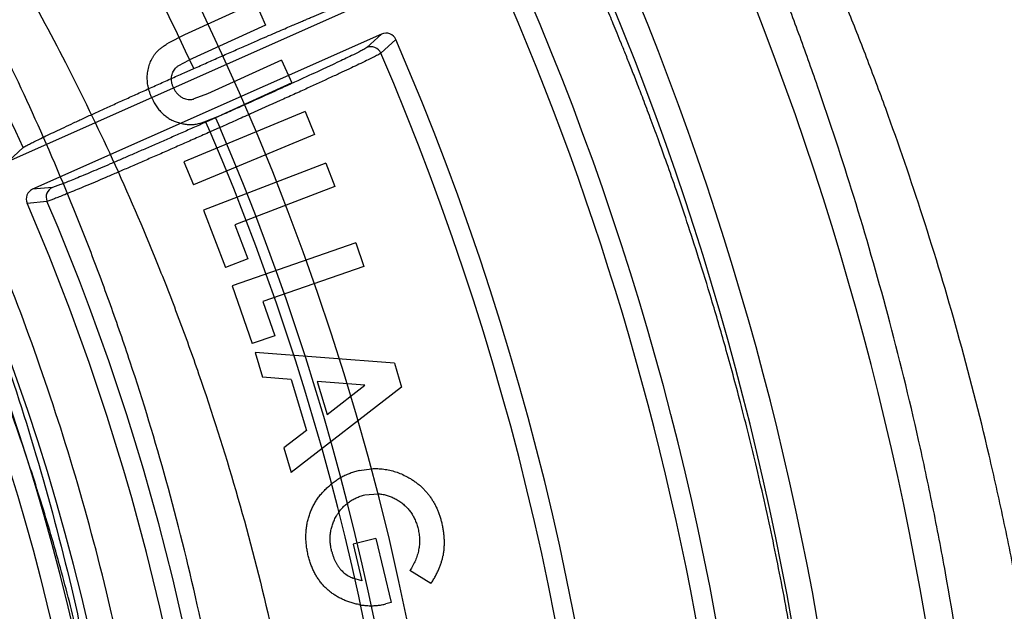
# Model space of a CAD drawing. Header units: millimetres. Extents: x 0 to 297, y 0 to 210.
# Tile 56 of 256: x 146.268 to 146.462, y 91.175 to 91.292. Entities that reach past the tile are written whole.
import ezdxf

# ---------------------------------------------------------------- set-up
doc = ezdxf.new("R2010")
doc.units = ezdxf.units.MM
doc.header["$LTSCALE"] = 16.335
doc.layers.get('0').update_dxf_attribs({"linetype": 'CONTINUOUS'})
doc.layers.add('01_GLOBAL', color=7, linetype='CONTINUOUS')
doc.layers.add('INTFCLR_144815', color=7, linetype='CONTINUOUS')

msp = doc.modelspace()

# ---------------------------------------------------------------- linework, layer by layer
at = {"color": 7, "linetype": 'Continuous'}
msp.add_circle((146.8548034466, 92.13446435), 2.66, dxfattribs=at)
at = {"color": 9, "linetype": 'Continuous'}
msp.add_arc((146.8548034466, 92.13446435), 2.6259090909, 182.9674534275, 267.0325465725, dxfattribs=at)
at = {"layer": '01_GLOBAL', "color": 7, "linetype": 'Continuous'}
msp.add_circle((146.8548034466, 92.13446435), 2.695, dxfattribs=at)
at = {"layer": 'INTFCLR_144815', "color": 6, "linetype": 'Continuous'}
for p, q in [((146.2659667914, 91.2639271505), (146.3386046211, 91.2962675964)), ((146.3146274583, 91.2952014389), (146.3006759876, 91.2888749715)), ((146.3146274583, 91.2952014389), (146.3166531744, 91.2907344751)), ((146.3166531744, 91.2907344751), (146.3015070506, 91.2838678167)), ((146.3395164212, 91.28901110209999), (146.27071477, 91.2583786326)), ((146.3006759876, 91.2888749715), (146.2974654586, 91.2872208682)), ((146.2995339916, 91.2828005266), (146.3015070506, 91.2838678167)), ((146.3197852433, 91.2838262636), (146.305200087, 91.2772141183)), ((146.3197852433, 91.2838262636), (146.3218109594, 91.27935929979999)), ((146.3005770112, 91.2813428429), (146.3024745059, 91.28218766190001)), ((146.3218109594, 91.27935929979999), (146.3078594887, 91.27303283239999)), ((146.305200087, 91.2772141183), (146.302526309, 91.2762015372)), ((146.3244359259, 91.27369274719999), (146.3005584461, 91.26379790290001)), ((146.3045160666, 91.27166925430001), (146.3078594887, 91.27303283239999)), ((146.3244359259, 91.27369274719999), (146.3263058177, 91.26918423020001)), ((146.3263058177, 91.26918423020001), (146.3024283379, 91.2592893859)), ((146.2688859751, 91.2665993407), (146.265966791, 91.2639271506)), ((146.3005584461, 91.26379790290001), (146.3024283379, 91.2592893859)), ((146.3285455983, 91.2635000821), (146.3044291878, 91.2542441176)), ((146.3285455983, 91.2635000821), (146.3303116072, 91.2589084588)), ((146.3303116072, 91.2589084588), (146.3105741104, 91.251334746)), ((146.3044291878, 91.2542441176), (146.3087611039, 91.2429624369)), ((146.3105738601, 91.2513353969), (146.3131397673, 91.24464533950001)), ((146.334422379, 91.2477996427), (146.3100670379, 91.23932279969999)), ((146.334422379, 91.2477996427), (146.3360325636, 91.2431664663)), ((146.3131397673, 91.24464533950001), (146.3087611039, 91.2429624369)), ((146.3360322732, 91.2431672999), (146.3160974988, 91.2362269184)), ((146.3100670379, 91.23932279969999), (146.3140301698, 91.227932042)), ((146.3160974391, 91.2362270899), (146.3184503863, 91.2294695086)), ((146.3184503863, 91.2294695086), (146.3140301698, 91.227932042)), ((146.3145878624, 91.22620600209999), (146.3160474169, 91.2213442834)), ((146.342028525, 91.224107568), (146.3145878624, 91.22620600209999)), ((146.342028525, 91.224107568), (146.3434517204, 91.21936012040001)), ((146.321714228, 91.22085603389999), (146.3160474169, 91.2213442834)), ((146.321714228, 91.22085603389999), (146.3247268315, 91.2108261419)), ((146.326804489, 91.2204872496), (146.3287626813, 91.2139478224)), ((146.3362266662, 91.21974448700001), (146.326804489, 91.2204872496)), ((146.3287626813, 91.2139478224), (146.3362266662, 91.21974448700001)), ((146.3434517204, 91.21936012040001), (146.3216986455, 91.2025155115)), ((146.3247268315, 91.2108261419), (146.3202390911, 91.20738242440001)), ((146.3202390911, 91.20738242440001), (146.3216986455, 91.2025155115)), ((146.3350823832, 91.20287984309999), (146.3375096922, 91.203252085)), ((146.3361835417, 91.1980752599), (146.3388003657, 91.19832203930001)), ((146.338359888, 91.1894789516), (146.3338773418, 91.1884037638)), ((146.338359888, 91.1894789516), (146.341388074, 91.1768675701)), ((146.3338773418, 91.1884037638), (146.33561738, 91.1811423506)), ((146.3492312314, 91.18060735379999), (146.3450966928, 91.18316287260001)), ((146.33561738, 91.1811423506), (146.3338668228, 91.1816684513)), ((146.341388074, 91.1768675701), (146.3403336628, 91.17657669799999))]:
    msp.add_line(p, q, dxfattribs=at)
at = {"layer": 'INTFCLR_144815', "color": 9, "linetype": 'Continuous'}
for p, q in [((146.3395164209, 91.2890111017), (146.3365769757, 91.28633129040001)), ((146.3422978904, 91.28792896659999), (146.3393574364, 91.28524183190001)), ((146.3067743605, 91.272466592), (146.3048767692, 91.27162173)), ((146.3067743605, 91.272466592), (146.3076283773, 91.2705484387)), ((146.3057307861, 91.2697035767), (146.3048767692, 91.27162173)), ((146.3076283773, 91.2705484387), (146.3057307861, 91.2697035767)), ((146.2746450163, 91.25875740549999), (146.27071477, 91.25837863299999)), ((146.2696389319, 91.2556299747), (146.2735710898, 91.25601405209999))]:
    msp.add_line(p, q, dxfattribs=at)
at = {"layer": 'INTFCLR_144815', "color": 6, "linetype": 'Continuous'}
msp.add_circle((145.8396077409, 91.0702686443), 0.4466793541, dxfattribs=at)
for centre, radius, start, end in [((145.8396077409, 91.0702686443), 0.6157754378, 313.9937911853, 154.5150993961), ((145.8396077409, 91.0702686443), 0.5947754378, 312.9543589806, 154.5144414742), ((145.8396077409, 91.0702686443), 0.5751005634, 282.2440355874, 71.2863570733), ((145.8396077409, 91.0702686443), 0.4537777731, 308.490992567, 51.50900743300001), ((146.3403715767, 91.2870931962), 0.002099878, 23.4543024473, 114.0311287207), ((145.8396077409, 91.0702686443), 0.5477895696, 339.5878226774, 23.4121773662), ((146.2755026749, 91.25683991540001), 0.0021006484, 114.0981032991, 203.1494840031), ((146.2715679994, 91.25645974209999), 0.0020999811, 113.9721933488, 203.2744450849), ((145.8396077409, 91.0702686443), 0.4682794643, 339.6819480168, 23.3180519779)]:
    msp.add_arc(centre, radius, start, end, dxfattribs=at)
at = {"layer": 'INTFCLR_144815', "color": 9, "linetype": 'Continuous'}
for centre, radius, start, end in [((145.8396077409, 91.0702686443), 0.5712784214, 292.4997540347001, 54.0964566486), ((145.8396102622, 91.0702698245), 0.5153523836, 292.4997540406, 54.09645665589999), ((145.8396077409, 91.0702686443), 0.5897747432, 323.9261481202, 36.0738518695), ((145.8396077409, 91.0702686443), 0.450734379, 313.8592910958, 46.1407088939), ((145.8396077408, 91.0702686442), 0.5090729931, 24.6002115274, 38.16750630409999), ((145.8396077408, 91.0702686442), 0.4720440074, 24.5770200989, 38.17193960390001), ((146.3374280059, 91.2844107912), 0.0021007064, 23.3024229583, 113.8995488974), ((145.8396077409, 91.0702686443), 0.5440250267, 339.7244769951, 23.2755230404), ((145.8396077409, 91.0702686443), 0.509072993, 339.8324937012, 23.1675062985), ((145.8396077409, 91.0702686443), 0.5069960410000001, 339.8359043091, 23.1640956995), ((145.8396077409, 91.0702686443), 0.4720440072, 339.8280604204, 23.1719395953)]:
    msp.add_arc(centre, radius, start, end, dxfattribs=at)
for points, knots in [([(146.4607052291, 91.07026862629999), (146.4607052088, 91.07520592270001), (146.4606190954, 91.0825577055), (146.460334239, 91.0923234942), (146.4597509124, 91.1066745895), (146.4582859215, 91.1278804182), (146.4551190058, 91.1556304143), (146.4515380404, 91.1782209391), (146.4485675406, 91.1937246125), (146.4467560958, 91.2024313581), (146.4439905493, 91.21506132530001), (146.4395103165, 91.2333016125), (146.4328187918, 91.25658165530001), (146.4267845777, 91.2749917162), (146.4223799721, 91.2873221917), (146.4198693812, 91.2940792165), (146.4162447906, 91.3035943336), (146.4108548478, 91.3169586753), (146.4036290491, 91.3334845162), (146.3982713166, 91.3449364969), (146.3948558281, 91.3519762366), (146.392789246, 91.3561809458), (146.3895221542, 91.362712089), (146.3853490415, 91.3708107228), (146.381155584, 91.3787487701), (146.3787533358, 91.3832671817), (146.3777835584, 91.38514199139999)], [0, 0, 0, 0, 0.0450043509, 0.067009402, 0.08905324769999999, 0.175923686, 0.2606895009, 0.3435638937, 0.3843409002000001, 0.4045696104, 0.4246252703, 0.5021919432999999, 0.5757221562, 0.6453695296, 0.6787460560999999, 0.6950673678, 0.7110742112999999, 0.7715572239, 0.8263963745, 0.8754614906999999, 0.8867912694, 0.8977184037, 0.9181670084, 0.953356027, 0.9807598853, 1, 1, 1, 1]), ([(146.1822340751, 91.38068519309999), (146.1820565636, 91.38053461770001), (146.1821747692, 91.3796404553), (146.1827953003, 91.3783824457), (146.183968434, 91.37628152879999), (146.1865823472, 91.3722458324), (146.1894210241, 91.3681422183), (146.1922072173, 91.3641426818), (146.1945013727, 91.36085330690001), (146.1990485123, 91.3543139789), (146.206169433, 91.34385795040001), (146.2127220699, 91.3337289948), (146.2173407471, 91.3262874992), (146.2206397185, 91.3208726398), (146.2265984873, 91.31079814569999), (146.2351099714, 91.29542275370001), (146.2432717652, 91.2790940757), (146.2488351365, 91.266943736), (146.2520181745, 91.2596478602), (146.2568238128, 91.2482532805), (146.2636642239, 91.2304823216), (146.2717386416, 91.20569587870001), (146.2774987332, 91.1840208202), (146.2809660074, 91.1682766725), (146.2827946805, 91.1590003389), (146.2853720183, 91.1448106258), (146.2884679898, 91.1231381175), (146.2900373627, 91.10369823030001), (146.2905249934, 91.09387386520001)], [0, 0, 0, 0, 0.0022439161, 0.0070120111, 0.0145616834, 0.0248857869, 0.0536624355, 0.0624935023, 0.07189207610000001, 0.0923184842, 0.1392770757, 0.19383471, 0.2085944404, 0.2237059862, 0.2549574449, 0.3214227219, 0.3930725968, 0.4308712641, 0.4502345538, 0.469804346, 0.5500822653, 0.6337070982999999, 0.7209882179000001, 0.7661541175, 0.7890968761, 0.8121288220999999, 0.9051772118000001, 1, 1, 1, 1]), ([(146.2976333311, 91.09371052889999), (146.2971365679, 91.1034676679), (146.2955420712, 91.12277618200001), (146.2923972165, 91.1442966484), (146.2897750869, 91.1583844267), (146.2879192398, 91.1675969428), (146.2843922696, 91.18323318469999), (146.2785389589, 91.2047593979), (146.2703267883, 91.2293671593), (146.2633813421, 91.247006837), (146.258496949, 91.2583143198), (146.2552625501, 91.2655576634), (146.2496069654, 91.27762178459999), (146.2413103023, 91.2938309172), (146.2326607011, 91.30908567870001), (146.2266069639, 91.31908054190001), (146.223252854, 91.3244519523), (146.2185584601, 91.3318377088), (146.2118942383, 91.3418851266), (146.2046597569, 91.3522559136), (146.2000368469, 91.35873906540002), (146.1977037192, 91.3620002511), (146.1948700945, 91.3659647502), (146.1919833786, 91.3700318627), (146.1893208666, 91.37402831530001), (146.1881256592, 91.3761103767), (146.1874895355, 91.3773473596), (146.1873643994, 91.3782382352), (146.1875406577, 91.378385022)], [0, 0, 0, 0, 0.0945441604, 0.1873460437, 0.2103231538, 0.2332131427, 0.2782846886, 0.3654193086, 0.4489587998, 0.529211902, 0.5487834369, 0.5681546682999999, 0.6059759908, 0.6777110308, 0.7443035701, 0.7756315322, 0.7907861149, 0.80558492, 0.8603198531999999, 0.9074428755, 0.9279435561, 0.9373780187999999, 0.9462430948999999, 0.9751197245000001, 0.985468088, 0.9930239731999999, 0.9977802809, 1, 1, 1, 1]), ([(146.3901111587, 90.76216094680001), (146.391113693, 90.7639973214), (146.3935825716, 90.76844928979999), (146.3969386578, 90.7744997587), (146.3997104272, 90.7796188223), (146.4015425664, 90.7830204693), (146.4046512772, 90.78889392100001), (146.4096784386, 90.7986118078), (146.4166394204, 90.81284574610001), (146.4226449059, 90.8259896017), (146.4269264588, 90.8359310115), (146.4294573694, 90.8419988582), (146.4333886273, 90.85165433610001), (146.439212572, 90.86686688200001), (146.4465271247, 90.88824105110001), (146.4515805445, 90.90509808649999), (146.4547800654, 90.9168278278), (146.4568981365, 90.924951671), (146.4604703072, 90.93951488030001), (146.4649683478, 90.9609222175), (146.4682184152, 90.9805889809), (146.4700317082, 90.9940321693), (146.4711749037, 91.0031983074), (146.4728833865, 91.0193595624), (146.4745240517, 91.04261121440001), (146.4750633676, 91.0659875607), (146.4748569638, 91.0824206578), (146.4745698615, 91.0918559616), (146.4739726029, 91.10590382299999), (146.4724747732, 91.12666343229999), (146.4692328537, 91.1538255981), (146.4655720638, 91.175934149), (146.4625271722, 91.19110254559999), (146.4606783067, 91.1996237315), (146.4578466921, 91.2119872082), (146.4532698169, 91.2298455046), (146.4464163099, 91.25262421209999), (146.4402472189, 91.27063511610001), (146.4357427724, 91.2826953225), (146.4331755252, 91.28930593), (146.4294657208, 91.2986182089), (146.4239498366, 91.31169699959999), (146.4165590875, 91.3278627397), (146.4110766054, 91.33905923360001), (146.4075865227, 91.3459443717), (146.4054709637, 91.3500565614), (146.4021288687, 91.356446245), (146.3978516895, 91.36436272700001), (146.3935762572, 91.3721322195), (146.3910904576, 91.3765351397), (146.3901111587, 91.3783763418)], [0, 0, 0, 0, 0.0097071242, 0.0236189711, 0.0321010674, 0.0367157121, 0.0415449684, 0.0629333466, 0.0874759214, 0.1150523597, 0.1299704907, 0.1376946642, 0.1455554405, 0.1783391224, 0.2132541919, 0.2503476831, 0.259964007, 0.2696637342, 0.289298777, 0.3295304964, 0.3711217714, 0.3817476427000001, 0.3924663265, 0.413977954, 0.4571413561, 0.5005724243, 0.5224212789, 0.5333848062, 0.5443680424, 0.5876565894, 0.6299111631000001, 0.6712436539, 0.6915902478, 0.7016863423, 0.7116980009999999, 0.7504371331, 0.7871917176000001, 0.8220359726, 0.8387456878, 0.84691964, 0.8549381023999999, 0.8852533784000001, 0.9127639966, 0.93739805, 0.9430884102, 0.9485782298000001, 0.9588538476, 0.9765441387, 0.9903243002, 1, 1, 1, 1]), ([(146.2213747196, 91.3697617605), (146.2228639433, 91.3678099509), (146.224886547, 91.3651655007), (146.2274551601, 91.3617740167), (146.2297308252, 91.3587510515), (146.2341366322, 91.3528302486), (146.2408916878, 91.34346705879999), (146.2494858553, 91.3308906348), (146.2569239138, 91.3192547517), (146.2622409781, 91.31044289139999), (146.2653801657, 91.3050732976), (146.2702521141, 91.2965534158), (146.2775017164, 91.2831046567), (146.2867246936, 91.2641136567), (146.2932109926, 91.24905769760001), (146.2973738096, 91.23854941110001), (146.3001622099, 91.23125017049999), (146.3048954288, 91.2181283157), (146.3110525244, 91.1987669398), (146.3173574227, 91.174612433), (146.3211666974, 91.1558938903), (146.3233109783, 91.1430791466), (146.3246460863, 91.1343341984), (146.3260875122, 91.12330068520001), (146.3272124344, 91.1121904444), (146.3279204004, 91.1032494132), (146.3287845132, 91.08984742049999), (146.3293461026, 91.0697656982), (146.3285394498, 91.04304726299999), (146.3267779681, 91.02310869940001), (146.3251270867, 91.00988940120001), (146.323909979, 91.0011679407), (146.3215031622, 90.98625685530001), (146.3172609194, 90.96552318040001), (146.3109735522, 90.9415039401), (146.3048291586, 90.922214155), (146.3004306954, 90.91003494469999), (146.2983461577, 90.9045333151), (146.2969544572, 90.90092763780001), (146.2931561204, 90.89134884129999), (146.2866802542, 90.8763283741), (146.2774761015, 90.8573842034), (146.2694993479, 90.84258859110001), (146.263827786, 90.83277907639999), (146.2606417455, 90.8274440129), (146.2560993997, 90.81999267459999), (146.2494850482, 90.8096451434), (146.2408832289, 90.7970580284), (146.2341232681, 90.78768873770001), (146.2297158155, 90.7817661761), (146.2274419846, 90.77874583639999), (146.2248787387, 90.7753615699), (146.2228609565, 90.7727234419), (146.2213748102, 90.77077565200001)], [0, 0, 0, 0, 0.0113523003, 0.0153945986, 0.0196724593, 0.0288485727, 0.04952051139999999, 0.0730548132, 0.0992747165, 0.1133659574, 0.1206417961, 0.1280352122, 0.1587481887, 0.1912667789, 0.2256293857, 0.2345212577, 0.2435306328, 0.2617592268, 0.2990180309, 0.3374305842, 0.3771409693, 0.3872950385, 0.3975091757, 0.4180450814, 0.4387403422, 0.4491382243, 0.4595166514, 0.5008391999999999, 0.5419727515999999, 0.5830556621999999, 0.5933356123, 0.6035730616, 0.6237732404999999, 0.6631691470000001, 0.7013781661, 0.7385292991, 0.7567366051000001, 0.761249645, 0.7657337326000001, 0.7746080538, 0.8088969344, 0.8413373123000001, 0.8719692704, 0.886598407, 0.893729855, 0.9007025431, 0.926950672, 0.9505051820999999, 0.9711896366, 0.9803691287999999, 0.9846421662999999, 0.9886711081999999, 1, 1, 1, 1]), ([(146.3148448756, 91.07026869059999), (146.314844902, 91.0791566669), (146.3145399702, 91.0903263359), (146.3137125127, 91.1037491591), (146.3130254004, 91.11282534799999), (146.3119336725, 91.12410332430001), (146.3105345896, 91.13530514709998), (146.309238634, 91.14418387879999), (146.3071580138, 91.1571899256), (146.3034626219, 91.17618667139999), (146.2973440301, 91.2007104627), (146.2913669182, 91.2203757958), (146.2867706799, 91.2337075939), (146.2840637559, 91.2411216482), (146.2800252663, 91.2517884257), (146.273733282, 91.267072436), (146.2647815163, 91.28636455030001), (146.2577415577, 91.3000354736), (146.2530103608, 91.3086968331), (146.2499640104, 91.31415202), (146.2448057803, 91.323102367), (146.2375886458, 91.3349254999), (146.2292471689, 91.34771155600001), (146.2229711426, 91.35682666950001), (146.2195231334, 91.3616949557), (146.2186583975, 91.3629084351)], [0, 0, 0, 0, 0.08514645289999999, 0.1069705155, 0.1288336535, 0.1723417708, 0.2155033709, 0.2369658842, 0.2582983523, 0.3416830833, 0.4222645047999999, 0.5003369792, 0.5384972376, 0.5573483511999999, 0.5759473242, 0.6477620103, 0.7156277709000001, 0.779635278, 0.7950300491, 0.8101748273, 0.8394913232, 0.8939896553, 0.9428494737, 0.9857252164, 1, 1, 1, 1]), ([(146.3365769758, 91.28633129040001), (146.3363501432, 91.2861245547), (146.3357853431, 91.2858748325), (146.334914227, 91.2854022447), (146.3333563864, 91.2846413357), (146.3314845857, 91.28373781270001), (146.3296381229, 91.28286801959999), (146.3283992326, 91.2822877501), (146.3262676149, 91.2812941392), (146.3240479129, 91.28027029), (146.3217427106, 91.27921450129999), (146.3200582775, 91.2784452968), (146.3169677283, 91.27703989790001), (146.3138212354, 91.2756200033), (146.3110605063, 91.27438109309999), (146.3091596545, 91.27353001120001), (146.3077298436, 91.2728920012), (146.3067743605, 91.272466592)], [0, 0, 0, 0, 0.0280049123, 0.0550778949, 0.0908959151, 0.185946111, 0.2448788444, 0.2771094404, 0.3107821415, 0.4594773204, 0.5001614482, 0.5421405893, 0.6284469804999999, 0.8099581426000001, 0.85713234, 0.9045625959, 1, 1, 1, 1]), ([(146.3393574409, 91.2852418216), (146.3391126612, 91.2850262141), (146.3385129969, 91.28476238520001), (146.3375838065, 91.2842641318), (146.3359246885, 91.2834597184), (146.3339313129, 91.2825029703), (146.3319652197, 91.28158193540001), (146.3306461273, 91.2809672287), (146.3283766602, 91.27991428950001), (146.326013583, 91.2788290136), (146.3235597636, 91.277709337), (146.3217667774, 91.27689345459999), (146.3184772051, 91.2754024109), (146.3151281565, 91.27389586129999), (146.3121899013, 91.2725809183), (146.3101668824, 91.27167745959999), (146.3086452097, 91.2710001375), (146.3076283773, 91.2705484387)], [0, 0, 0, 0, 0.0279810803, 0.05504411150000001, 0.09086197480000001, 0.1859105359, 0.2448424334, 0.2770737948, 0.3107485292, 0.4594482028, 0.5001336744, 0.5421146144, 0.6284253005, 0.8099466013, 0.8571241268, 0.9045572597, 1, 1, 1, 1]), ([(146.3048767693, 91.27162173), (146.3040317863, 91.2712455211), (146.3023490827, 91.2704978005), (146.2998383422, 91.2693866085), (146.2973621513, 91.2682951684), (146.2949362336, 91.26723041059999), (146.2925790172, 91.26620044), (146.2903081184, 91.26521295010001), (146.2881398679, 91.2642750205), (146.2860892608, 91.2633931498), (146.2841706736, 91.26257347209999), (146.2823977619, 91.2618218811), (146.2807833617, 91.26114361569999), (146.279338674, 91.2605438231), (146.2780740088, 91.26002530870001), (146.276997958, 91.2595956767), (146.2761197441, 91.2592466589), (146.2753599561, 91.2589808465), (146.2748966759, 91.258781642), (146.2746450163, 91.2587574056)], [0, 0, 0, 0, 0.084437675, 0.1680952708, 0.2506472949, 0.3314713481, 0.4099472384, 0.4854803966, 0.5575314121, 0.6256101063, 0.689255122, 0.7479918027, 0.801400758, 0.8491085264, 0.8907965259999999, 0.9261579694, 0.954933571, 0.9769199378, 1, 1, 1, 1])]:
    msp.add_open_spline(points, degree=3, knots=knots, dxfattribs=at)
at = {"layer": 'INTFCLR_144815', "color": 6, "linetype": 'Continuous'}
for points, knots in [([(146.1515348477, 90.7587687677), (146.1512150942, 90.7587746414), (146.1512119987, 90.7600070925), (146.1517859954, 90.7606977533), (146.1523169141, 90.7616585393), (146.1528921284, 90.7625183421), (146.1535763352, 90.7635215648), (146.1543814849, 90.7646472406), (146.15530592, 90.76590779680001), (146.1563525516, 90.76730531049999), (146.1575225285, 90.7688454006), (146.1588179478, 90.7705337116), (146.1602417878, 90.77237807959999), (146.1617966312, 90.7743862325), (146.1634827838, 90.7765637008), (146.1652973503, 90.7789125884), (146.1672357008, 90.7814334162), (146.169295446, 90.7841302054), (146.1714790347, 90.7870140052), (146.1737896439, 90.7900978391), (146.1762240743, 90.7933873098), (146.1787743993, 90.79688231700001), (146.1814309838, 90.80058082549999), (146.1841860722, 90.80448380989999), (146.1870298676, 90.8085896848), (146.1899514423, 90.8128953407), (146.1929388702, 90.81739609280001), (146.195979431, 90.82208572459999), (146.1990598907, 90.82695665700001), (146.2021667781, 90.832000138), (146.2052866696, 90.837206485), (146.2084064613, 90.8425653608), (146.2115136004, 90.84806604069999), (146.2145962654, 90.85369765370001), (146.2176434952, 90.85944939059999), (146.2206452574, 90.86531064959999), (146.2235925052, 90.87127120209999), (146.2264771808, 90.8773212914), (146.2292921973, 90.88345171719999), (146.2320314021, 90.88965389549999), (146.2346894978, 90.8959198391), (146.2372619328, 90.9022420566), (146.2397453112, 90.90861474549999), (146.2421317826, 90.9150191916), (146.2444188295, 90.9214479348), (146.2466074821, 90.92790255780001), (146.2487002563, 90.9343910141), (146.2506975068, 90.9409155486), (146.2525965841, 90.9474680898), (146.2543963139, 90.95404485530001), (146.2560946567, 90.9606375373), (146.2576905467, 90.9672398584), (146.2591843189, 90.9738506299), (146.2605765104, 90.98046966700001), (146.2618676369, 90.9870969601), (146.2630580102, 90.99373176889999), (146.2641477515, 91.00037227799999), (146.2651369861, 91.0070162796), (146.2660260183, 91.0136624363), (146.2668152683, 91.02031037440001), (146.2675051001, 91.0269596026), (146.2680958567, 91.03360976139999), (146.2685878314, 91.0402603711), (146.2689813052, 91.04691137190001), (146.269276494, 91.05356251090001), (146.2694735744, 91.0602138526), (146.2695726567, 91.0668651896), (146.2695738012, 91.07351660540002), (146.2694770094, 91.08016791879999), (146.2692822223, 91.0868192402), (146.2689893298, 91.0934703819), (146.2685981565, 91.1001213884), (146.2681084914, 91.10677196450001), (146.2675200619, 91.1134219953), (146.2668325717, 91.12007108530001), (146.2660456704, 91.1267189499), (146.2651589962, 91.1333650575), (146.2641721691, 91.140008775), (146.2630848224, 91.1466492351), (146.2618965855, 91.1532855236), (146.2606070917, 91.1599166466), (146.2592161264, 91.1665408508), (146.2577236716, 91.1731557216), (146.25612979, 91.17975889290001), (146.2544344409, 91.1863486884), (146.2526374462, 91.19292404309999), (146.2507388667, 91.199483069), (146.2487392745, 91.2060224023), (146.2466397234, 91.21253772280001), (146.2444415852, 91.21902445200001), (146.2421464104, 91.2254781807), (146.2397562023, 91.2318939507), (146.2372735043, 91.23826617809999), (146.2347014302, 91.24458873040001), (146.2320437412, 91.2508548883), (146.2293049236, 91.2570573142), (146.2264902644, 91.2631880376), (146.2236059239, 91.2692384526), (146.220658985, 91.2751993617), (146.2176574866, 91.2810610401), (146.2146104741, 91.2868132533), (146.211527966, 91.2924454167), (146.2084209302, 91.29794670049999), (146.2053011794, 91.3033062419), (146.2021812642, 91.3085133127), (146.1990742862, 91.31355757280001), (146.1959936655, 91.31842933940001), (146.1929528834, 91.3231198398), (146.189965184, 91.32762147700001), (146.187043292, 91.3319280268), (146.1841991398, 91.3360347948), (146.1814436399, 91.339938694), (146.1787864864, 91.34363828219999), (146.1762360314, 91.34713370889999), (146.1737992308, 91.3504265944), (146.1714816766, 91.35351982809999), (146.1692876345, 91.3564173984), (146.1672201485, 91.3591241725), (146.1652811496, 91.36164570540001), (146.1634716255, 91.36398800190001), (146.1617917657, 91.3661573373), (146.1602410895, 91.3681601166), (146.1588186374, 91.3700026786), (146.1575230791, 91.3716911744), (146.1563528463, 91.37323156), (146.1553062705, 91.3746291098), (146.1543814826, 91.3758897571), (146.1535770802, 91.37701559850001), (146.1528902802, 91.3780187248), (146.1523225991, 91.3788790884), (146.1518630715, 91.37966964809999), (146.151402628, 91.3804116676), (146.1510534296, 91.3817596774), (146.1515348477, 91.3817685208)], [0, 0, 0, 0, 0.0014103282, 0.0032894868, 0.0045784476, 0.006109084, 0.0078878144, 0.009921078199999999, 0.0122159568, 0.0147800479, 0.0176210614, 0.0207450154, 0.0241645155, 0.0278962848, 0.0319450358, 0.0363094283, 0.0409856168, 0.0459681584, 0.0512740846, 0.0569372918, 0.0629614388, 0.06932079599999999, 0.0760170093, 0.0830428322, 0.09038864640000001, 0.09804223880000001, 0.1059886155, 0.1142106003, 0.1226891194, 0.1314036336, 0.1403327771, 0.1494548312, 0.1587482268, 0.1681920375, 0.1777662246, 0.1874518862, 0.1972313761, 0.2070885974, 0.2170088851, 0.2269790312, 0.2369874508, 0.247023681, 0.2570780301, 0.2671479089, 0.2771627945, 0.2871678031, 0.297203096, 0.3072268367, 0.3172573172, 0.3272873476, 0.3372951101, 0.3472786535, 0.3572404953, 0.3671820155, 0.3771057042, 0.38701475, 0.3969071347, 0.4067804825, 0.4166362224, 0.4264761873, 0.4363022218, 0.4461151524, 0.4559173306, 0.4657100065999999, 0.4754958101, 0.4852761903, 0.4950537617, 0.5048299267, 0.514607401, 0.5243876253, 0.5341732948, 0.5439658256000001, 0.5537677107, 0.5635801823, 0.5734055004, 0.5832449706, 0.5931003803, 0.6029729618, 0.6128636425, 0.6227732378, 0.6327028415, 0.6426530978, 0.6526214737, 0.6626060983, 0.6726078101, 0.6826271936, 0.6926651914, 0.7027189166, 0.7127821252, 0.7228511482, 0.7329216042, 0.7429877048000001, 0.7530428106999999, 0.7630790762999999, 0.7730874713, 0.7830577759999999, 0.7929782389, 0.8028356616, 0.8126154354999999, 0.8223014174, 0.8318761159, 0.8413205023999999, 0.8506146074, 0.8597374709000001, 0.8686675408, 0.8773831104, 0.8858627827, 0.8940860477, 0.9020337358, 0.9096886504, 0.9170358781, 0.9240630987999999, 0.9307608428, 0.9371226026, 0.9431446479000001, 0.9488258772, 0.9541674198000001, 0.9591725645, 0.9638462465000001, 0.9681947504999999, 0.9722253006, 0.9759458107, 0.979364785, 0.9824904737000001, 0.9853313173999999, 0.9878955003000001, 0.9901906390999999, 0.9922241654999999, 0.994002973, 0.9955336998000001, 0.9968227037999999, 0.9978766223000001, 1, 1, 1, 1]), ([(146.4289322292, 91.0702686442), (146.4289322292, 91.0752975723), (146.4288014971, 91.0853375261), (146.4282149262, 91.1003756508), (146.4272420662, 91.1153401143), (146.425885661, 91.1302419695), (146.4241499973, 91.1450696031), (146.4220358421, 91.15982136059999), (146.4195510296, 91.17447088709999), (146.4167021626, 91.1889947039), (146.4135957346, 91.2029382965), (146.4104259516, 91.2156935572), (146.4074137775, 91.2267983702), (146.404643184, 91.23631168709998), (146.402107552, 91.2445296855), (146.3997967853, 91.2516665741), (146.3976950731, 91.2578945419), (146.3957918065, 91.26334299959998), (146.3940715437, 91.268123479), (146.3925170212, 91.27233334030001), (146.3911161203, 91.2760402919), (146.3898580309, 91.2793052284), (146.3887286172, 91.28218771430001), (146.3877103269, 91.28474875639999), (146.3867891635, 91.287035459), (146.3859519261, 91.2890894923), (146.3851905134, 91.2909377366), (146.3844614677, 91.2926901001), (146.3837060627, 91.29448877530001), (146.3828605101, 91.2964827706), (146.3818991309, 91.2987251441), (146.380809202, 91.301235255), (146.3795923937, 91.30399891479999), (146.378322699, 91.3068391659), (146.3770177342, 91.3097139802), (146.3756701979, 91.3126413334), (146.3741855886, 91.3158169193), (146.3725258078, 91.3193064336), (146.370658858, 91.32315661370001), (146.3685645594, 91.32738872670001), (146.3662225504, 91.33201886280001), (146.3636216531, 91.33703399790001), (146.3607479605, 91.34243080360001), (146.3575985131, 91.3481810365), (146.3542131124, 91.3541731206), (146.3508015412, 91.3600203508), (146.3475946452, 91.36534249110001), (146.3447898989, 91.3698580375), (146.3424201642, 91.3735641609), (146.3409741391, 91.3757574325), (146.3403261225, 91.37672052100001)], [0, 0, 0, 0, 0.04665735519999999, 0.0931440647, 0.1396118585, 0.1857718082, 0.2319566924, 0.2781034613, 0.3240186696, 0.3697981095, 0.4154052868, 0.4565413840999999, 0.4917273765, 0.5221494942, 0.5484663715, 0.5715162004, 0.5917463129, 0.6094482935, 0.625060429, 0.6388822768, 0.6510838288, 0.6618264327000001, 0.6713445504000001, 0.6798063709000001, 0.6873964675, 0.6942167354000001, 0.7003855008, 0.7059421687, 0.7118256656, 0.7184851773, 0.7260365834, 0.7344612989, 0.7438740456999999, 0.7540523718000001, 0.7633255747, 0.7731651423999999, 0.7839509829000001, 0.7958485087, 0.8090155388, 0.8236497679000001, 0.8396573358, 0.8571550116, 0.8760631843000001, 0.8963825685, 0.9179808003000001, 0.9399137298, 0.9591882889, 0.9756278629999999, 0.9892303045, 1, 1, 1, 1]), ([(146.1616919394, 91.3712686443), (146.1613689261, 91.3712686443), (146.161354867, 91.3700255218), (146.1618990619, 91.3693139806), (146.1624036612, 91.3683331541), (146.1629511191, 91.3674540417), (146.1636029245, 91.3664290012), (146.1643702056, 91.3652789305), (146.1652510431, 91.3639918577), (146.1662478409, 91.3625660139), (146.1673615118, 91.3609958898), (146.1685933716, 91.35927662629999), (146.1699443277, 91.3574028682), (146.1714151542, 91.35536903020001), (146.1730061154, 91.3531695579), (146.1747171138, 91.35079874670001), (146.1765473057, 91.34825122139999), (146.1784952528, 91.3455217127), (146.1805585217, 91.34260561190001), (146.1827337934, 91.3394988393), (146.1850166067, 91.33619825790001), (146.187401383, 91.332701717), (146.1898813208, 91.3290083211), (146.1924484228, 91.32511854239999), (146.1950935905, 91.32103426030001), (146.1978067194, 91.31675882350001), (146.2005768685, 91.3122970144), (146.2033924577, 91.3076549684), (146.2062415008, 91.3028400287), (146.2091118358, 91.2978605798), (146.2119913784, 91.29272580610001), (146.2148683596, 91.2874454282), (146.2177314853, 91.2820295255), (146.2205700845, 91.27648833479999), (146.2233742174, 91.2708320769), (146.2261347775, 91.2650707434), (146.2288435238, 91.2592139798), (146.2314930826, 91.2532710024), (146.2340769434, 91.24725050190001), (146.2365894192, 91.2411606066), (146.2390255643, 91.2350089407), (146.2413812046, 91.22880240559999), (146.2436527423, 91.2225475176), (146.2458372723, 91.21624994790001), (146.2479322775, 91.2099152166), (146.2499358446, 91.2035479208), (146.2518463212, 91.19715263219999), (146.2536625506, 91.1907330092), (146.255383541, 91.184292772), (146.2570086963, 91.17783475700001), (146.2585375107, 91.17136193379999), (146.2599697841, 91.16487642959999), (146.261305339, 91.1583806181), (146.262544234, 91.1518760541), (146.2636865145, 91.1453645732), (146.2647323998, 91.1388472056), (146.265682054, 91.1323253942), (146.2665357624, 91.1257998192), (146.2672937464, 91.1192715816), (146.2679563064, 91.1127410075), (146.2685236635, 91.1062089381), (146.2689960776, 91.09967549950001), (146.2693737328, 91.09314134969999), (146.2696568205, 91.0866064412), (146.2698454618, 91.08007129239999), (146.2699397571, 91.07353577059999), (146.2699397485, 91.0670003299), (146.2698454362, 91.06046482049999), (146.2696567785, 91.053929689), (146.2693736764, 91.0473948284), (146.2689960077, 91.0408607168), (146.2685235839, 91.0343273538), (146.2679562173, 91.0277953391), (146.2672936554, 91.0212648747), (146.2665356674, 91.0147367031), (146.2656819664, 91.0082112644), (146.2647323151, 91.0016895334), (146.263686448, 90.9951723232), (146.2625441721, 90.9886608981), (146.2613053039, 90.982156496), (146.2599697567, 90.975660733), (146.2585375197, 90.9691753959), (146.257008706, 90.96270257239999), (146.2553835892, 90.9562447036), (146.2536625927, 90.949804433), (146.2518464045, 90.94338494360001), (146.2499359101, 90.9369895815), (146.2479323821, 90.9306223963), (146.2458373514, 90.92428757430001), (146.2436528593, 90.9179901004), (146.2413812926, 90.9117351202), (146.2390256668, 90.90552861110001), (146.2365895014, 90.899376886), (146.2340770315, 90.8932869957), (146.2314931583, 90.88726645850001), (146.2288435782, 90.88132342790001), (146.2261348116, 90.875466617), (146.2233742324, 90.86970524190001), (146.2205700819, 90.8640489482), (146.2177314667, 90.8585077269), (146.2148683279, 90.8530918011), (146.2119913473, 90.8478114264), (146.2091118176, 90.84267667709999), (146.2062415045, 90.8376972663), (146.2033924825, 90.8328823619), (146.200576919, 90.82824035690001), (146.1978068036, 90.82377859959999), (146.1950937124, 90.8195032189), (146.1924485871, 90.815418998), (146.1898815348, 90.8115292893), (146.1874016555, 90.8078359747), (146.1850169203, 90.8043394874), (146.1827341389, 90.8010389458), (146.1805588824, 90.7979321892), (146.1784956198, 90.79501609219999), (146.1765476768, 90.7922865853), (146.1747174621, 90.7897390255), (146.1730064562, 90.78736820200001), (146.1714154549, 90.7851686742), (146.1699446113, 90.78313481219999), (146.1685936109, 90.7812609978), (146.1673617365, 90.7795417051), (146.1662480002, 90.7779715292), (146.1652512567, 90.7765456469), (146.1643701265, 90.7752585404), (146.1636036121, 90.7741083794), (146.1629493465, 90.7730834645), (146.1624091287, 90.7722038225), (146.1619724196, 90.7713972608), (146.1615362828, 90.7706337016), (146.1612048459, 90.7692686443), (146.1616919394, 90.7692686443)], [0, 0, 0, 0, 0.0014863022, 0.0034583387, 0.00480742, 0.0064070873, 0.008263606, 0.0103831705, 0.0127725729, 0.0154385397, 0.018388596, 0.0216299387, 0.0251705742, 0.0290176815, 0.0331791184, 0.0376612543, 0.0424708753, 0.0476126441, 0.053091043, 0.05890788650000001, 0.0650637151, 0.071556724, 0.0783824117, 0.08553378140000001, 0.09300120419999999, 0.1007725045, 0.1088330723, 0.1171662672, 0.125753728, 0.1345758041, 0.1436120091, 0.1528416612, 0.1622443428, 0.1717998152, 0.1814887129, 0.1912927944, 0.2011949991, 0.2111795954, 0.2212322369, 0.2313400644, 0.2414915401, 0.251676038, 0.2618853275, 0.272110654, 0.2823462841, 0.2925853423, 0.3028240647, 0.3130572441, 0.3232827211, 0.3334966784, 0.3436983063, 0.353884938, 0.364056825, 0.3742120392, 0.3843517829, 0.3944749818, 0.4045834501, 0.4146764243, 0.4247563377, 0.4348229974, 0.4448791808, 0.4549248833, 0.4649631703, 0.4749943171, 0.4850215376, 0.4950452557, 0.505068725, 0.5150924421, 0.5251196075, 0.5351507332, 0.5451888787, 0.5552345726, 0.5652905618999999, 0.5753571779, 0.5854368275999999, 0.5955298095, 0.6056379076, 0.615761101, 0.6259004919, 0.6360558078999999, 0.6462271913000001, 0.6564139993, 0.6666151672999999, 0.6768294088, 0.6870543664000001, 0.6972879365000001, 0.7075261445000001, 0.7177656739, 0.7280008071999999, 0.7382265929, 0.7484354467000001, 0.7586203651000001, 0.7687717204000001, 0.7788795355, 0.7889322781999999, 0.7989169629, 0.8088192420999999, 0.8186233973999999, 0.8283123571, 0.8378678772, 0.8472706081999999, 0.8565002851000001, 0.8655364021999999, 0.8743584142, 0.8829458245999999, 0.8912789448, 0.8993394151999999, 0.9071106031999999, 0.9145779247, 0.9217291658, 0.9285546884, 0.9350475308, 0.9412033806, 0.9470201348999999, 0.9524985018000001, 0.9576403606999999, 0.9624499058, 0.9669322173, 0.9710936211, 0.9749409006, 0.978481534, 0.9817230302, 0.984673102, 0.9873392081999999, 0.9897286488, 0.9918483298, 0.9937048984, 0.9953046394, 0.9966537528, 0.9977587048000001, 1, 1, 1, 1]), ([(146.270839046, 91.0702686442), (146.270839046, 91.07261615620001), (146.2708026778, 91.0773117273), (146.2706389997, 91.08435450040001), (146.2703661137, 91.0913966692), (146.2699838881, 91.09843787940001), (146.2694921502, 91.1054776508), (146.2688906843, 91.1125154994), (146.2681792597, 91.1195506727), (146.2673576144, 91.12658245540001), (146.2664255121, 91.1336097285), (146.2653827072, 91.14063140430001), (146.2642290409, 91.1476458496), (146.2629643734, 91.1546514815), (146.2615887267, 91.161646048), (146.2601021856, 91.16862733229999), (146.2585050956, 91.1755923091), (146.2567979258, 91.1825379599), (146.2549815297, 91.1894603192), (146.2530569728, 91.1963553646), (146.2510258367, 91.2032180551), (146.2488900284, 91.2100432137), (146.2466520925, 91.21682466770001), (146.2443151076, 91.2235558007), (146.2418829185, 91.2302290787), (146.2393601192, 91.2368363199), (146.2367521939, 91.2433685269), (146.2340656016, 91.2498158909), (146.231307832, 91.2561678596), (146.2284874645, 91.2624131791), (146.2256141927, 91.2685399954), (146.2226988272, 91.2745359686), (146.2197532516, 91.2803884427), (146.2167903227, 91.2860846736), (146.2138237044, 91.29161211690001), (146.2108676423, 91.2969587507), (146.2079367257, 91.30211334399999), (146.2050455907, 91.3070657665), (146.2022085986, 91.31180727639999), (146.1994395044, 91.3163307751), (146.1967511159, 91.3206310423), (146.194155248, 91.3247044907), (146.1916626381, 91.3285490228), (146.1892828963, 91.3321638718), (146.1870237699, 91.3355504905), (146.1848909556, 91.3387125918), (146.1828881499, 91.3416558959), (146.1810177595, 91.3443870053), (146.1792812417, 91.3469128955), (146.1776794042, 91.3492405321), (146.1762125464, 91.35137665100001), (146.1748806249, 91.35332778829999), (146.1736832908, 91.3550995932), (146.17262015, 91.35669870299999), (146.1716900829, 91.35812678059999), (146.1708931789, 91.3593995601), (146.17022483, 91.36048863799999), (146.1695787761, 91.36171278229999), (146.1689756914, 91.3625587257), (146.1687748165, 91.36413347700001), (146.1691690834, 91.36414035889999)], [0, 0, 0, 0, 0.02225245, 0.0445093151, 0.0667750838, 0.0890537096, 0.1113496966, 0.1336661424, 0.1560071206, 0.1783746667, 0.2007723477, 0.2232005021, 0.2456615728, 0.2681539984, 0.2906786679, 0.3132316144, 0.3358115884, 0.3584115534, 0.3810274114, 0.4036483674, 0.4262663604, 0.4488666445, 0.4714362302, 0.493956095, 0.516405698, 0.5387611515, 0.5609948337, 0.5830754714, 0.6049679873, 0.6266337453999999, 0.648030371, 0.6691122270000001, 0.6898308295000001, 0.7101353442, 0.7299737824, 0.7492942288, 0.7680459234, 0.7861801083, 0.8036519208, 0.8204214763, 0.8364545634, 0.8517244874, 0.8662078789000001, 0.8798864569, 0.8927486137, 0.9047971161, 0.9160413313, 0.9264952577, 0.9361748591, 0.945097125, 0.9532791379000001, 0.9607380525, 0.9674902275, 0.9735510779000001, 0.9789355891, 0.9836595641, 0.9877384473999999, 0.9911880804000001, 0.9962621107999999, 1, 1, 1, 1]), ([(146.2915000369, 91.0702686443), (146.2915000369, 91.0747307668), (146.2913603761, 91.0836597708), (146.2907329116, 91.09704892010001), (146.2896849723, 91.1104339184), (146.288214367, 91.12381115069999), (146.2863175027, 91.1371756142), (146.2839919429, 91.1505193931), (146.2812336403, 91.16383047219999), (146.2780413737, 91.1770934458), (146.2744139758, 91.1902873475), (146.2703552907, 91.2033859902), (146.2658713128, 91.21635514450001), (146.2609768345, 91.22915374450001), (146.2556920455, 91.24172989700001), (146.2500508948, 91.2540250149), (146.2440962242, 91.26596767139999), (146.2378895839, 91.27747954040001), (146.2315062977, 91.2884748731), (146.2250357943, 91.2988658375), (146.2185803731, 91.308569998), (146.2122471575, 91.3175136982), (146.2061431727, 91.3256426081), (146.2003622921, 91.33292225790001), (146.1949878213, 91.33934700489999), (146.1900767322, 91.3449283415), (146.1856691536, 91.3496998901), (146.1817857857, 91.3537000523), (146.1784327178, 91.35698725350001), (146.1756088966, 91.3595785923), (146.1733015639, 91.36160173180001), (146.1712894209, 91.36304769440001), (146.1699601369, 91.3641541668), (146.1691690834, 91.36414035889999)], [0, 0, 0, 0, 0.0408499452, 0.0817377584, 0.1226908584, 0.1637418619, 0.2049215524, 0.2462459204, 0.2877224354, 0.329349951, 0.3711123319, 0.4129705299, 0.4548685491, 0.4967167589, 0.5383929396, 0.579731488, 0.6205367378, 0.6605415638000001, 0.6994421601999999, 0.7369113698, 0.7725873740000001, 0.8061275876, 0.8372253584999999, 0.8656390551, 0.8912193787, 0.9139002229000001, 0.9336943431, 0.9506758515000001, 0.9649483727, 0.9766362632, 0.9858655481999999, 0.9927569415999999, 1, 1, 1, 1]), ([(146.3024745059, 91.28218766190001), (146.3033522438, 91.28257845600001), (146.3050975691, 91.283354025), (146.3077043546, 91.2845079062), (146.3102802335, 91.2856435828), (146.3127808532, 91.28674152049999), (146.3150962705, 91.287753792), (146.3171358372, 91.28864171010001), (146.3188711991, 91.28939420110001), (146.3203519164, 91.2900338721), (146.3216253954, 91.2905820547), (146.3227256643, 91.2910540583), (146.3236795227, 91.2914619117), (146.3245193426, 91.2918198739), (146.3253174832, 91.2921590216), (146.3261395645, 91.2925071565), (146.3270278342, 91.2928817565), (146.3279783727, 91.2932805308), (146.3289799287, 91.2936980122), (146.3300227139, 91.2941287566), (146.3310816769, 91.2945618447), (146.3321092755, 91.2949722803), (146.3330263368, 91.2953376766), (146.3338580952, 91.2956295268), (146.3343683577, 91.2958505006), (146.3346468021, 91.2958779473)], [0, 0, 0, 0, 0.0824203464, 0.1638351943, 0.2445449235, 0.3239090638, 0.3981108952, 0.4613198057, 0.5147293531, 0.5603677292, 0.5996855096, 0.6336630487, 0.6630700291, 0.6886761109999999, 0.7119763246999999, 0.7374614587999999, 0.7652592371, 0.7946730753, 0.8258862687, 0.8583395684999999, 0.891460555, 0.9240165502, 0.9533068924, 0.9759985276, 1, 1, 1, 1]), ([(146.2942404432, 91.2763882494), (146.2941499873, 91.276598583), (146.2939716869, 91.2770131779), (146.293744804, 91.2776427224), (146.2935766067, 91.2782728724), (146.2934437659, 91.2788965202), (146.2933605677, 91.2795163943), (146.2933238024, 91.2801309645), (146.2933335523, 91.28074232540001), (146.2933930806, 91.2813457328), (146.2934840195, 91.2819361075), (146.2936156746, 91.2825027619), (146.2937745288, 91.2830455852), (146.293973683, 91.2835601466), (146.2942026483, 91.28405231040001), (146.2944661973, 91.2845181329), (146.2947658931, 91.28495860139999), (146.2951027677, 91.285382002), (146.2955034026, 91.2857988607), (146.2959898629, 91.2862096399), (146.2965578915, 91.2866347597), (146.2970594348, 91.2869727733), (146.2973732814, 91.28716549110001), (146.2974654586, 91.2872208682)], [0, 0, 0, 0, 0.0547665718, 0.1079520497, 0.1598974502, 0.2106654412, 0.2603956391, 0.3093540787, 0.3578195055, 0.4064915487, 0.454292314, 0.500609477, 0.5455564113, 0.5894764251, 0.6324628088, 0.6753072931, 0.7173515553, 0.7597836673, 0.8046006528, 0.8554091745, 0.9119025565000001, 0.9742780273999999, 1, 1, 1, 1]), ([(146.298489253, 91.27842954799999), (146.2984134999, 91.2786113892), (146.2982662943, 91.2789647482), (146.2981306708, 91.2795066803), (146.2980756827, 91.28003533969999), (146.2981039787, 91.2805441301), (146.298194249, 91.2810321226), (146.2983626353, 91.28148505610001), (146.2985935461, 91.2819036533), (146.2988458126, 91.2822178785), (146.2990870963, 91.28246247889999), (146.2993041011, 91.2826347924), (146.2994582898, 91.2827473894), (146.2995339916, 91.2828005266)], [0, 0, 0, 0, 0.1197690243, 0.2327385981, 0.3386455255, 0.442053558, 0.5418769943, 0.6395638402, 0.7348567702, 0.8316298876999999, 0.8837909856, 0.9437009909, 1, 1, 1, 1]), ([(146.2688859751, 91.2665993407), (146.2690897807, 91.2667859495), (146.2695939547, 91.2670168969), (146.2703706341, 91.2674418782), (146.2712989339, 91.2679000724), (146.2724273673, 91.2684553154), (146.2737563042, 91.26909430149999), (146.2752777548, 91.269817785), (146.2769836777, 91.27062029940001), (146.2788546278, 91.2714931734), (146.2808747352, 91.2724288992), (146.2830305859, 91.2734213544), (146.2853132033, 91.2744663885), (146.2877025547, 91.2755548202), (146.2901756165, 91.2766761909), (146.2927096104, 91.2778202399), (146.2952933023, 91.2789819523), (146.2979204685, 91.2801585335), (146.2996869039, 91.2809465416), (146.3005770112, 91.2813428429)], [0, 0, 0, 0, 0.0237121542, 0.0465750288, 0.07634879, 0.1123912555, 0.1545478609, 0.202862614, 0.2569625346, 0.3163201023, 0.3800225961, 0.4480017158, 0.5199755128, 0.5954462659, 0.6733036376, 0.7529864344, 0.83402309, 0.9163912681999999, 1, 1, 1, 1]), ([(146.298489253, 91.27842954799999), (146.2985811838, 91.2782431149), (146.2987605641, 91.27787933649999), (146.2991076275, 91.2773948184), (146.2994990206, 91.2769755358), (146.2999429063, 91.2766422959), (146.3004051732, 91.2763743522), (146.3008855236, 91.2761961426), (146.3013701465, 91.2760943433), (146.3017873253, 91.27607713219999), (146.3021420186, 91.2761237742), (146.3023639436, 91.2761628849), (146.3024965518, 91.2761941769), (146.302526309, 91.2762015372)], [0, 0, 0, 0, 0.1237830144, 0.2415321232, 0.3540067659, 0.4644922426, 0.5713029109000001, 0.6716071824, 0.7686045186, 0.8657117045, 0.9187338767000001, 0.9817181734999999, 1, 1, 1, 1]), ([(146.2942404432, 91.2763882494), (146.294388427, 91.27607680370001), (146.2946756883, 91.2754722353), (146.2951971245, 91.274641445), (146.29576043, 91.2739006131), (146.2963794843, 91.2732523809), (146.2970575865, 91.2726966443), (146.2977958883, 91.27221987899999), (146.2985979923, 91.2718254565), (146.2994491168, 91.2715180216), (146.3003143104, 91.2712987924), (146.3011647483, 91.2711628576), (146.3019873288, 91.2711329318), (146.3026647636, 91.2711804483), (146.3032240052, 91.27128851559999), (146.3037044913, 91.271409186), (146.3041406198, 91.27154561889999), (146.3044187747, 91.27163667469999), (146.3045160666, 91.27166925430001)], [0, 0, 0, 0, 0.0825088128, 0.1601634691, 0.2343808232, 0.3050485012, 0.3742711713, 0.44384679, 0.5150463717, 0.5878372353, 0.6601364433, 0.7285058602, 0.7936449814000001, 0.8568596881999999, 0.890605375, 0.9299221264, 0.9754314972, 1, 1, 1, 1]), ([(146.3057307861, 91.2697035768), (146.3048247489, 91.2693011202), (146.3030134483, 91.26849823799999), (146.3003071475, 91.2673031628), (146.2976342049, 91.26612724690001), (146.2950262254, 91.26498435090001), (146.2925060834, 91.26388492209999), (146.2900884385, 91.26283514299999), (146.2877820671, 91.26183854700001), (146.2856014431, 91.26090136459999), (146.2835664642, 91.2600322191), (146.2816923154, 91.2592378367), (146.279990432, 91.2585225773), (146.2784685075, 91.25788998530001), (146.2771393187, 91.2573439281), (146.2760139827, 91.2568932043), (146.2751008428, 91.2565293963), (146.2743127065, 91.2562505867), (146.2738326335, 91.2560442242), (146.2735710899, 91.25601405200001)], [0, 0, 0, 0, 0.08507626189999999, 0.170021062, 0.2538747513, 0.335668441, 0.4143696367, 0.4898225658, 0.5618509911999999, 0.6299759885, 0.6935012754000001, 0.7517416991, 0.8046557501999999, 0.8519189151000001, 0.8931823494, 0.9279520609, 0.9559924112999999, 0.9774069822, 1, 1, 1, 1]), ([(146.3350823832, 91.20287984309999), (146.3347834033, 91.20280250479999), (146.3341901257, 91.2026490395), (146.3333252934, 91.2023487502), (146.3324873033, 91.2020006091), (146.3316771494, 91.2016026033), (146.33089969, 91.2011467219), (146.3301502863, 91.20064186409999), (146.3296476, 91.2002552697), (146.3293910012, 91.20004276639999), (146.329368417, 91.2000239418)], [0, 0, 0, 0, 0.1437108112, 0.2851710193, 0.4257213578, 0.5659362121, 0.7049996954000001, 0.8449362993, 0.9863161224, 1, 1, 1, 1]), ([(146.3375096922, 91.203252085), (146.337519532, 91.2032526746), (146.3379306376, 91.2032768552), (146.3387407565, 91.2032876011), (146.3399357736, 91.2031952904), (146.3411154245, 91.2029867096), (146.3422768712, 91.2026598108), (146.3434277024, 91.2022323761), (146.3441633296, 91.2018587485), (146.3445357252, 91.2016696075)], [0, 0, 0, 0, 0.0040509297, 0.1692373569, 0.3327769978, 0.4961786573, 0.6609656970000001, 0.8283710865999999, 1, 1, 1, 1]), ([(146.3445357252, 91.2016696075), (146.3447534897, 91.2015489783), (146.3451851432, 91.2013098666), (146.3458059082, 91.2009124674), (146.3463950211, 91.20048672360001), (146.3469604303, 91.2000403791), (146.3474896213, 91.19956150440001), (146.3479886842, 91.1990551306), (146.3484634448, 91.19852853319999), (146.3488981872, 91.197966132), (146.34931671, 91.1973889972), (146.3496956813, 91.19677566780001), (146.3500475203, 91.1961394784), (146.3503722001, 91.1954764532), (146.3506622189, 91.19478576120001), (146.3509201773, 91.1940669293), (146.3511571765, 91.1933247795), (146.3512855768, 91.19281606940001), (146.3513504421, 91.19255907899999)], [0, 0, 0, 0, 0.0635678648, 0.126004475, 0.1881003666, 0.2491482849, 0.3098879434, 0.3702352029, 0.4306795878, 0.4908321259, 0.5516939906, 0.6126746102, 0.6748224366, 0.7373153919, 0.8011273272, 0.8660314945, 0.9323217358, 1, 1, 1, 1]), ([(146.3250576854, 91.18610275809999), (146.3249844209, 91.1864257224), (146.3248398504, 91.18706301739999), (146.3246950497, 91.1880211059), (146.3246148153, 91.1889648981), (146.324576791, 91.18989458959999), (146.3246191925, 91.19081041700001), (146.3247036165, 91.19171313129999), (146.3248544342, 91.19260210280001), (146.3250697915, 91.193473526), (146.3253325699, 91.1943267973), (146.3256544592, 91.1951535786), (146.3260352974, 91.19594911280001), (146.326467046, 91.19671467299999), (146.3269528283, 91.19745063), (146.3274928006, 91.198158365), (146.32809387, 91.1988331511), (146.328718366, 91.19945932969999), (146.3291553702, 91.1998463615), (146.329368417, 91.2000239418)], [0, 0, 0, 0, 0.0644771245, 0.1272306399, 0.1884964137, 0.2488837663, 0.3082726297, 0.3668840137, 0.4253633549, 0.4836703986, 0.5415783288, 0.5991199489, 0.6562779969, 0.7131968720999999, 0.770147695, 0.8278737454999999, 0.8863948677, 0.9459986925, 1, 1, 1, 1]), ([(146.3388003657, 91.19832203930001), (146.3390615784, 91.1983067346), (146.3395989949, 91.1982471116), (146.3404013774, 91.1980748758), (146.3412030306, 91.19780323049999), (146.3419920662, 91.1974568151), (146.3427573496, 91.1970268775), (146.3434800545, 91.196525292), (146.344149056, 91.1959661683), (146.3447416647, 91.195341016), (146.3452788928, 91.1946703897), (146.3457342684, 91.1939332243), (146.3461229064, 91.19314408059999), (146.3464588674, 91.1923041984), (146.3466128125, 91.19171271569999), (146.346691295, 91.1914111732)], [0, 0, 0, 0, 0.0698417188, 0.1440967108, 0.2186460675, 0.295430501, 0.3738668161, 0.4525967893, 0.53001171, 0.6061870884, 0.6822052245, 0.7590341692, 0.8369690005, 0.9168855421, 1, 1, 1, 1]), ([(146.330844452, 91.19431883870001), (146.3309439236, 91.1944726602), (146.3312152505, 91.19486745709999), (146.331694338, 91.1954672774), (146.3323086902, 91.1960853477), (146.3329752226, 91.19663447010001), (146.3336999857, 91.1971063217), (146.334475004, 91.197509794), (146.3353048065, 91.19784115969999), (146.3358873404, 91.1979963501), (146.3361835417, 91.1980752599)], [0, 0, 0, 0, 0.0820466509, 0.2144622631, 0.3433661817, 0.4717930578, 0.6006712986, 0.7300877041, 0.8627575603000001, 1, 1, 1, 1]), ([(146.329664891, 91.1870117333), (146.3295959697, 91.18732400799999), (146.3294602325, 91.1879390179), (146.3293729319, 91.1888674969), (146.3293587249, 91.189774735), (146.3294347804, 91.190663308), (146.3296111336, 91.19153022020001), (146.3298640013, 91.19238058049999), (146.3302114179, 91.19321111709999), (146.3305526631, 91.1938528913), (146.3307782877, 91.1942165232), (146.330844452, 91.19431883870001)], [0, 0, 0, 0, 0.1258157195, 0.2477879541, 0.3664220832, 0.4827716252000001, 0.5981584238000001, 0.7141979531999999, 0.8315657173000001, 0.9520368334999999, 1, 1, 1, 1]), ([(146.3513504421, 91.19255907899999), (146.3514120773, 91.1922878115), (146.3515343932, 91.19174947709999), (146.3516681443, 91.1909360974), (146.3517624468, 91.1901283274), (146.3518124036, 91.18932389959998), (146.3518326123, 91.1885246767), (146.3517958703, 91.1877275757), (146.3517354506, 91.1869341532), (146.3516518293, 91.186410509), (146.3516101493, 91.18614950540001)], [0, 0, 0, 0, 0.1291891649, 0.2563778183, 0.382668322, 0.5067788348, 0.63065201, 0.7537920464, 0.8772808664, 1, 1, 1, 1]), ([(146.346691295, 91.1914111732), (146.3467651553, 91.1910591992), (146.3469111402, 91.19036352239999), (146.3469876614, 91.1893070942), (146.3469674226, 91.1882602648), (146.3468159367, 91.1872214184), (146.3465615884, 91.1861868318), (146.3461885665, 91.185161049), (146.345705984, 91.18414149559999), (146.3453024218, 91.1834933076), (146.3450966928, 91.18316287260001)], [0, 0, 0, 0, 0.1246115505, 0.2462947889, 0.3664346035, 0.4871135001, 0.6096016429, 0.7353510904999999, 0.8650865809, 1, 1, 1, 1]), ([(146.329664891, 91.1870117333), (146.3297157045, 91.186810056), (146.3298156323, 91.1864134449), (146.3300112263, 91.185844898), (146.3302226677, 91.18530332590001), (146.3304673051, 91.184798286), (146.3307314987, 91.1843199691), (146.331029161, 91.1838786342), (146.331351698, 91.1834669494), (146.3317006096, 91.1830845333), (146.3320813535, 91.1827376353), (146.3324885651, 91.18241593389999), (146.3329330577, 91.18213249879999), (146.3333924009, 91.1818787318), (146.3337102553, 91.181733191), (146.3338668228, 91.1816684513)], [0, 0, 0, 0, 0.08810173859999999, 0.1732576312, 0.2546011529, 0.3343504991, 0.4108927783, 0.4859864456, 0.5596724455, 0.6323764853, 0.7050805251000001, 0.7777364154, 0.8520227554, 0.9282089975, 1, 1, 1, 1]), ([(146.3350116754, 91.1764613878), (146.3348493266, 91.1764915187), (146.3344047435, 91.176581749), (146.3336887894, 91.1767776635), (146.3328729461, 91.17704385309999), (146.3320871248, 91.17735616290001), (146.331334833, 91.1777097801), (146.3306211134, 91.1781092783), (146.329941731, 91.1785468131), (146.3292993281, 91.1790272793), (146.3286939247, 91.1795500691), (146.3281250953, 91.18011438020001), (146.3275920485, 91.1807171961), (146.3271064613, 91.18136768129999), (146.3266569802, 91.1820554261), (146.3262518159, 91.1827848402), (146.3258876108, 91.1835553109), (146.3255675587, 91.1843662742), (146.3252826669, 91.1852167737), (146.325133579, 91.1858038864), (146.3250576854, 91.18610275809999)], [0, 0, 0, 0, 0.0336384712, 0.09242972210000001, 0.1511129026, 0.2084366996, 0.2646189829, 0.3203709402, 0.3749758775, 0.4291655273, 0.483695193, 0.5378296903, 0.5923251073, 0.6475025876, 0.7030834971, 0.7596235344, 0.8173831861, 0.8766068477, 0.9371862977, 1, 1, 1, 1]), ([(146.3492312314, 91.18060735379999), (146.349387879, 91.1808464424), (146.3496946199, 91.1813146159), (146.3501036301, 91.18203171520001), (146.3504754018, 91.1827340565), (146.3507902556, 91.18343362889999), (146.3510695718, 91.1841197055), (146.3512977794, 91.184801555), (146.3514825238, 91.18547587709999), (146.351568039, 91.1859272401), (146.3516101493, 91.18614950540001)], [0, 0, 0, 0, 0.1411271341, 0.2763492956, 0.4075289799, 0.5334188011, 0.6550433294, 0.7732041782, 0.8883186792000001, 1, 1, 1, 1]), ([(146.3350116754, 91.1764613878), (146.3351284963, 91.1764397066), (146.3355229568, 91.1763713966), (146.3361941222, 91.1762739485), (146.3370276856, 91.1762271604), (146.3378590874, 91.17622141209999), (146.3386874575, 91.17629117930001), (146.3395172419, 91.17639149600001), (146.3400609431, 91.1765148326), (146.3403336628, 91.17657669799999)], [0, 0, 0, 0, 0.0664395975, 0.2237968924, 0.3790392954, 0.5330110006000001, 0.6883862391, 0.8436950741, 1, 1, 1, 1])]:
    msp.add_open_spline(points, degree=3, knots=knots, dxfattribs=at)

doc.saveas('drawing.dxf')
